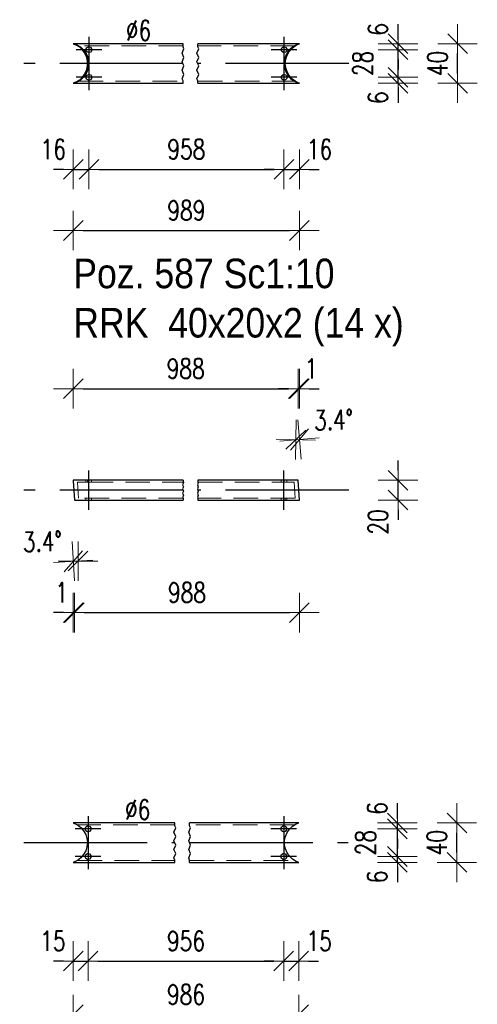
# Model space of a CAD drawing. Header units: millimetres. Extents: x -848 to 5, y 10127 to 10797.
# Tile 21 of 39: x -563 to -517, y 10525 to 10624. Entities that reach past the tile are written whole.
import ezdxf

# ---------------------------------------------------------------- set-up
doc = ezdxf.new("R2010")
doc.units = ezdxf.units.MM
doc.header["$LTSCALE"] = 10
doc.linetypes.add('HIDDEN', pattern=[0.375, 0.25, -0.125])
doc.linetypes.add('MITTE', pattern=[2, 1.25, -0.25, 0.25, -0.25])
doc.layers.get('Defpoints').update_dxf_attribs({"color": 1})
for name, color, linetype, lineweight in [('PS_DIM', 4, 'Continuous', 13), ('PS_Hidden', 2, 'HIDDEN', 9), ('PS_Shape', 161, 'Continuous', 30), ('PS_SOLID', 7, 'Continuous', 30), ('PS_TEXT', 3, 'Continuous', 18)]:
    doc.layers.add(name, color=color, linetype=linetype, lineweight=lineweight)
doc.layers.add('PS_Mid', color=5, linetype='MITTE')
doc.styles.add('gil', font='txt', dxfattribs={"width": 0.9})
doc.styles.add('simplex', font='simplex.shx', dxfattribs={"width": 0.75})
doc.dimstyles.new('1_10_PRZ_DS1-LS10', dxfattribs={"dimtxt": 2, "dimasz": 1, "dimexe": 2, "dimexo": 5, "dimgap": 1, "dimtad": 1, "dimdec": 0, "dimlfac": 10, "dimtxsty": 'simplex', "dimblk": 'dimznak', "dimcen": 2, "dimse1": 1, "dimse2": 1, "dimclrt": 3, "dimadec": 1, "dimazin": 0, "dimtfac": 1, "dimtdec": 0, "dimtix": 1, "dimtmove": 2, "dimatfit": 3, "dimldrblk": 'dim-grot', "dimfxl": 1, "dimarcsym": 0})

# ---------------------------------------------------------------- blocks, each defined once
blk = doc.blocks.new('dimznak')
at = {"color": 0}
for points in [[(0, 2), (0, -2)], [(-2, 0), (2, 0)]]:
    blk.add_lwpolyline(points, dxfattribs=at)
at = {"color": 2}
blk.add_lwpolyline([(1, 1), (-1, -1)], dxfattribs=at)
blk = doc.blocks.new('*D235')
at = {"layer": 'Defpoints', "color": 0, "transparency": 16777216}
for p in [(-557.678, 10618.043), (-556.095, 10618.643), (-556.095, 10609.319)]:
    blk.add_point(p, dxfattribs=at)
at = {"layer": 'PS_DIM', "color": 0, "lineweight": -2, "transparency": 16777216}
for p, q in [((-558.678, 10609.319), (-559.678, 10609.319)), ((-557.678, 10609.319), (-556.095, 10609.319)), ((-555.095, 10609.319), (-554.095, 10609.319))]:
    blk.add_line(p, q, dxfattribs=at)
blk.add_blockref('dimznak', (-557.678, 10609.319), dxfattribs=at)
at = {"layer": 'PS_DIM', "color": 0, "lineweight": -2, "transparency": 16777216, "rotation": 180}
blk.add_blockref('dimznak', (-556.095, 10609.319), dxfattribs=at)
at = {"layer": 'PS_DIM', "color": 3, "transparency": 16777216, "insert": (-559.714, 10611.359), "char_height": 2, "attachment_point": 5, "style": 'simplex'}
blk.add_mtext('16', dxfattribs=at)
blk = doc.blocks.new('dim-grot')
blk.add_hatch(color=256).paths.add_polyline_path([(0, 0), (-2, 0.5), (-2, -0.5)])
blk.add_lwpolyline([(0, 0), (-2, 0.5), (-2, -0.5), (0, 0)])
blk = doc.blocks.new('*D237')
at = {"layer": 'Defpoints', "color": 0, "transparency": 16777216}
for p in [(-536.311, 10618.643), (-534.743, 10618.043), (-534.743, 10609.319)]:
    blk.add_point(p, dxfattribs=at)
at = {"layer": 'PS_DIM', "color": 0, "lineweight": -2, "transparency": 16777216}
for p, q in [((-537.311, 10609.319), (-538.311, 10609.319)), ((-536.311, 10609.319), (-534.743, 10609.319)), ((-533.743, 10609.319), (-532.743, 10609.319))]:
    blk.add_line(p, q, dxfattribs=at)
blk.add_blockref('dimznak', (-536.311, 10609.319), dxfattribs=at)
at = {"layer": 'PS_DIM', "color": 0, "lineweight": -2, "transparency": 16777216, "rotation": 180}
blk.add_blockref('dimznak', (-534.743, 10609.319), dxfattribs=at)
at = {"layer": 'PS_DIM', "color": 3, "transparency": 16777216, "insert": (-532.707, 10611.359), "char_height": 2, "attachment_point": 5, "style": 'simplex'}
blk.add_mtext('16', dxfattribs=at)
blk = doc.blocks.new('*D239')
at = {"layer": 'Defpoints', "color": 0, "transparency": 16777216}
for p in [(-536.311, 10618.643), (-534.743, 10618.043), (-524.743, 10618.643)]:
    blk.add_point(p, dxfattribs=at)
at = {"layer": 'PS_DIM', "color": 0, "lineweight": -2, "transparency": 16777216}
for p, q in [((-524.743, 10619.643), (-524.743, 10620.643)), ((-524.743, 10618.043), (-524.743, 10618.643)), ((-524.743, 10617.043), (-524.743, 10616.043))]:
    blk.add_line(p, q, dxfattribs=at)
for p, rotation in [((-524.743, 10618.643), 270), ((-524.743, 10618.043), 90)]:
    blk.add_blockref('dimznak', p, dxfattribs=dict(at, rotation=rotation))
at = {"layer": 'PS_DIM', "color": 3, "transparency": 16777216, "insert": (-526.783, 10616.579), "char_height": 2, "attachment_point": 5, "rotation": 90, "style": 'simplex'}
blk.add_mtext('6', dxfattribs=at)
blk = doc.blocks.new('*D240')
at = {"layer": 'Defpoints', "color": 0, "transparency": 16777216}
for p in [(-536.311, 10621.443), (-524.743, 10621.443), (-536.311, 10618.643)]:
    blk.add_point(p, dxfattribs=at)
at = {"layer": 'PS_DIM', "color": 0, "lineweight": -2, "transparency": 16777216}
for p, q in [((-524.743, 10622.443), (-524.743, 10623.443)), ((-524.743, 10618.643), (-524.743, 10621.443)), ((-524.743, 10617.643), (-524.743, 10616.643))]:
    blk.add_line(p, q, dxfattribs=at)
for p, rotation in [((-524.743, 10621.443), 270), ((-524.743, 10618.643), 90)]:
    blk.add_blockref('dimznak', p, dxfattribs=dict(at, rotation=rotation))
at = {"layer": 'PS_DIM', "color": 3, "transparency": 16777216, "insert": (-528.322, 10620.043), "char_height": 2, "attachment_point": 5, "rotation": 90, "style": 'simplex'}
blk.add_mtext('28', dxfattribs=at)
blk = doc.blocks.new('*D241')
at = {"layer": 'Defpoints', "color": 0, "transparency": 16777216}
for p in [(-534.743, 10622.043), (-524.743, 10622.043), (-536.311, 10621.443)]:
    blk.add_point(p, dxfattribs=at)
at = {"layer": 'PS_DIM', "color": 0, "lineweight": -2, "transparency": 16777216}
for p, q in [((-524.743, 10623.043), (-524.743, 10624.043)), ((-524.743, 10621.443), (-524.743, 10622.043)), ((-524.743, 10620.443), (-524.743, 10619.443))]:
    blk.add_line(p, q, dxfattribs=at)
for p, rotation in [((-524.743, 10622.043), 270), ((-524.743, 10621.443), 90)]:
    blk.add_blockref('dimznak', p, dxfattribs=dict(at, rotation=rotation))
at = {"layer": 'PS_DIM', "color": 3, "transparency": 16777216, "insert": (-526.783, 10623.508), "char_height": 2, "attachment_point": 5, "rotation": 90, "style": 'simplex'}
blk.add_mtext('6', dxfattribs=at)
blk = doc.blocks.new('*D243')
at = {"layer": 'Defpoints', "color": 0, "transparency": 16777216}
for p in [(-534.743, 10577.805), (-524.743, 10577.805), (-534.743, 10575.805)]:
    blk.add_point(p, dxfattribs=at)
at = {"layer": 'PS_DIM', "color": 0, "lineweight": -2, "transparency": 16777216}
for p, q in [((-524.743, 10578.805), (-524.743, 10579.805)), ((-524.743, 10575.805), (-524.743, 10577.805)), ((-524.743, 10574.805), (-524.743, 10573.805))]:
    blk.add_line(p, q, dxfattribs=at)
for p, rotation in [((-524.743, 10577.805), 270), ((-524.743, 10575.805), 90)]:
    blk.add_blockref('dimznak', p, dxfattribs=dict(at, rotation=rotation))
at = {"layer": 'PS_DIM', "color": 3, "transparency": 16777216, "insert": (-526.783, 10573.591), "char_height": 2, "attachment_point": 5, "rotation": 90, "style": 'simplex'}
blk.add_mtext('20', dxfattribs=at)
blk = doc.blocks.new('*D244')
at = {"layer": 'Defpoints', "color": 0, "transparency": 16777216}
for p in [(-557.678, 10539.085), (-556.176, 10539.685), (-556.176, 10529.085)]:
    blk.add_point(p, dxfattribs=at)
at = {"layer": 'PS_DIM', "color": 0, "lineweight": -2, "transparency": 16777216}
for p, q in [((-558.678, 10529.085), (-559.678, 10529.085)), ((-557.678, 10529.085), (-556.176, 10529.085)), ((-555.176, 10529.085), (-554.176, 10529.085))]:
    blk.add_line(p, q, dxfattribs=at)
blk.add_blockref('dimznak', (-557.678, 10529.085), dxfattribs=at)
at = {"layer": 'PS_DIM', "color": 0, "lineweight": -2, "transparency": 16777216, "rotation": 180}
blk.add_blockref('dimznak', (-556.176, 10529.085), dxfattribs=at)
at = {"layer": 'PS_DIM', "color": 3, "transparency": 16777216, "insert": (-559.75, 10531.125), "char_height": 2, "attachment_point": 5, "style": 'simplex'}
blk.add_mtext('15', dxfattribs=at)
blk = doc.blocks.new('*D246')
at = {"layer": 'Defpoints', "color": 0, "transparency": 16777216}
for p in [(-536.328, 10539.685), (-534.811, 10539.085), (-534.811, 10529.085)]:
    blk.add_point(p, dxfattribs=at)
at = {"layer": 'PS_DIM', "color": 0, "lineweight": -2, "transparency": 16777216}
for p, q in [((-537.328, 10529.085), (-538.328, 10529.085)), ((-536.328, 10529.085), (-534.811, 10529.085)), ((-533.811, 10529.085), (-532.811, 10529.085))]:
    blk.add_line(p, q, dxfattribs=at)
blk.add_blockref('dimznak', (-536.328, 10529.085), dxfattribs=at)
at = {"layer": 'PS_DIM', "color": 0, "lineweight": -2, "transparency": 16777216, "rotation": 180}
blk.add_blockref('dimznak', (-534.811, 10529.085), dxfattribs=at)
at = {"layer": 'PS_DIM', "color": 3, "transparency": 16777216, "insert": (-532.74, 10531.125), "char_height": 2, "attachment_point": 5, "style": 'simplex'}
blk.add_mtext('15', dxfattribs=at)
blk = doc.blocks.new('*D248')
at = {"layer": 'Defpoints', "color": 0, "transparency": 16777216}
for p in [(-536.328, 10539.685), (-534.811, 10539.085), (-524.811, 10539.685)]:
    blk.add_point(p, dxfattribs=at)
at = {"layer": 'PS_DIM', "color": 0, "lineweight": -2, "transparency": 16777216}
for p, q in [((-524.811, 10540.685), (-524.811, 10541.685)), ((-524.811, 10539.085), (-524.811, 10539.685)), ((-524.811, 10538.085), (-524.811, 10537.085))]:
    blk.add_line(p, q, dxfattribs=at)
for p, rotation in [((-524.811, 10539.685), 270), ((-524.811, 10539.085), 90)]:
    blk.add_blockref('dimznak', p, dxfattribs=dict(at, rotation=rotation))
at = {"layer": 'PS_DIM', "color": 3, "transparency": 16777216, "insert": (-526.851, 10537.621), "char_height": 2, "attachment_point": 5, "rotation": 90, "style": 'simplex'}
blk.add_mtext('6', dxfattribs=at)
blk = doc.blocks.new('*D249')
at = {"layer": 'Defpoints', "color": 0, "transparency": 16777216}
for p in [(-536.328, 10542.485), (-524.811, 10542.485), (-536.328, 10539.685)]:
    blk.add_point(p, dxfattribs=at)
at = {"layer": 'PS_DIM', "color": 0, "lineweight": -2, "transparency": 16777216}
for p, q in [((-524.811, 10543.485), (-524.811, 10544.485)), ((-524.811, 10539.685), (-524.811, 10542.485)), ((-524.811, 10538.685), (-524.811, 10537.685))]:
    blk.add_line(p, q, dxfattribs=at)
for p, rotation in [((-524.811, 10542.485), 270), ((-524.811, 10539.685), 90)]:
    blk.add_blockref('dimznak', p, dxfattribs=dict(at, rotation=rotation))
at = {"layer": 'PS_DIM', "color": 3, "transparency": 16777216, "insert": (-528.043, 10541.085), "char_height": 2, "attachment_point": 5, "rotation": 90, "style": 'simplex'}
blk.add_mtext('28', dxfattribs=at)
blk = doc.blocks.new('*D250')
at = {"layer": 'Defpoints', "color": 0, "transparency": 16777216}
for p in [(-534.811, 10543.085), (-524.811, 10543.085), (-536.328, 10542.485)]:
    blk.add_point(p, dxfattribs=at)
at = {"layer": 'PS_DIM', "color": 0, "lineweight": -2, "transparency": 16777216}
for p, q in [((-524.811, 10544.085), (-524.811, 10545.085)), ((-524.811, 10542.485), (-524.811, 10543.085)), ((-524.811, 10541.485), (-524.811, 10540.485))]:
    blk.add_line(p, q, dxfattribs=at)
for p, rotation in [((-524.811, 10543.085), 270), ((-524.811, 10542.485), 90)]:
    blk.add_blockref('dimznak', p, dxfattribs=dict(at, rotation=rotation))
at = {"layer": 'PS_DIM', "color": 3, "transparency": 16777216, "insert": (-526.851, 10544.55), "char_height": 2, "attachment_point": 5, "rotation": 90, "style": 'simplex'}
blk.add_mtext('6', dxfattribs=at)
blk = doc.blocks.new('*D519')
at = {"layer": 'Defpoints', "color": 0, "transparency": 16777216}
for p in [(-557.678, 10577.805), (-557.562, 10575.805), (-557.562, 10564.397)]:
    blk.add_point(p, dxfattribs=at)
at = {"layer": 'PS_DIM', "color": 0, "lineweight": -2, "transparency": 16777216}
for p, q in [((-558.678, 10564.397), (-559.678, 10564.397)), ((-557.678, 10564.397), (-557.562, 10564.397)), ((-556.562, 10564.397), (-555.562, 10564.397))]:
    blk.add_line(p, q, dxfattribs=at)
blk.add_blockref('dimznak', (-557.678, 10564.397), dxfattribs=at)
at = {"layer": 'PS_DIM', "color": 0, "lineweight": -2, "transparency": 16777216, "rotation": 180}
blk.add_blockref('dimznak', (-557.562, 10564.397), dxfattribs=at)
at = {"layer": 'PS_DIM', "color": 3, "transparency": 16777216, "insert": (-558.857, 10566.437), "char_height": 2, "attachment_point": 5, "style": 'simplex'}
blk.add_mtext('1', dxfattribs=at)
blk = doc.blocks.new('*D522')
at = {"layer": 'Defpoints', "color": 0, "transparency": 16777216}
for p in [(-534.743, 10587.091), (-534.862, 10577.805), (-534.743, 10575.805)]:
    blk.add_point(p, dxfattribs=at)
at = {"layer": 'PS_DIM', "color": 0, "lineweight": -2, "transparency": 16777216}
for p, q in [((-535.862, 10587.091), (-536.862, 10587.091)), ((-534.862, 10587.091), (-534.743, 10587.091)), ((-533.743, 10587.091), (-532.743, 10587.091))]:
    blk.add_line(p, q, dxfattribs=at)
blk.add_blockref('dimznak', (-534.862, 10587.091), dxfattribs=at)
at = {"layer": 'PS_DIM', "color": 0, "lineweight": -2, "transparency": 16777216, "rotation": 180}
blk.add_blockref('dimznak', (-534.743, 10587.091), dxfattribs=at)
at = {"layer": 'PS_DIM', "color": 3, "transparency": 16777216, "insert": (-533.564, 10589.131), "char_height": 2, "attachment_point": 5, "style": 'simplex'}
blk.add_mtext('1', dxfattribs=at)
blk = doc.blocks.new('*X703')
at = {"color": 1}
for p, q in [((-546.545, 10621.746), (-546.545, 10622.043)), ((-546.453, 10621.529), (-546.545, 10621.746)), ((-545.045, 10621.746), (-545.045, 10622.043)), ((-544.953, 10621.529), (-545.045, 10621.746)), ((-546.636, 10621.096), (-546.453, 10621.529)), ((-546.453, 10620.662), (-546.636, 10621.096)), ((-546.636, 10620.229), (-546.453, 10620.662)), ((-545.136, 10621.096), (-544.953, 10621.529)), ((-544.953, 10620.662), (-545.136, 10621.096)), ((-545.136, 10620.229), (-544.953, 10620.662)), ((-546.453, 10619.796), (-546.636, 10620.229)), ((-546.636, 10619.362), (-546.453, 10619.796)), ((-544.953, 10619.796), (-545.136, 10620.229)), ((-545.136, 10619.362), (-544.953, 10619.796)), ((-546.453, 10618.929), (-546.636, 10619.362)), ((-546.636, 10618.495), (-546.453, 10618.929)), ((-544.953, 10618.929), (-545.136, 10619.362)), ((-545.136, 10618.495), (-544.953, 10618.929)), ((-546.545, 10618.279), (-546.636, 10618.495)), ((-546.545, 10618.043), (-546.545, 10618.279)), ((-545.045, 10618.279), (-545.136, 10618.495)), ((-545.045, 10618.043), (-545.045, 10618.279))]:
    blk.add_line(p, q, dxfattribs=at)
at = {"layer": 'PS_Hidden', "color": 2, "linetype": 'HIDDEN'}
for p, q in [((-546.545, 10621.843), (-557.146, 10621.843)), ((-535.185, 10621.843), (-545.045, 10621.843)), ((-535.634, 10621.58), (-535.294, 10621.842)), ((-535.622, 10621.58), (-535.282, 10621.842)), ((-535.527, 10621.58), (-535.187, 10621.842)), ((-535.294, 10621.842), (-534.908, 10622.031)), ((-535.282, 10621.842), (-535.28, 10621.843)), ((-535.187, 10621.842), (-535.185, 10621.843)), ((-534.908, 10622.031), (-534.862, 10622.043)), ((-536.251, 10620.47), (-536.122, 10620.879)), ((-536.239, 10620.47), (-536.11, 10620.879)), ((-536.144, 10620.47), (-536.015, 10620.879)), ((-536.122, 10620.879), (-535.914, 10621.254)), ((-536.11, 10620.879), (-535.902, 10621.254)), ((-536.015, 10620.879), (-535.807, 10621.254)), ((-535.914, 10621.254), (-535.839, 10621.341)), ((-535.902, 10621.254), (-535.622, 10621.58)), ((-535.839, 10621.341), (-535.634, 10621.58)), ((-535.807, 10621.254), (-535.733, 10621.341)), ((-535.733, 10621.341), (-535.527, 10621.58)), ((-536.294, 10620.043), (-536.251, 10620.47)), ((-536.251, 10619.616), (-536.294, 10620.043)), ((-536.282, 10620.043), (-536.239, 10620.47)), ((-536.239, 10619.616), (-536.282, 10620.043)), ((-536.187, 10620.043), (-536.144, 10620.47)), ((-536.144, 10619.616), (-536.187, 10620.043)), ((-536.122, 10619.207), (-536.251, 10619.616)), ((-536.11, 10619.207), (-536.239, 10619.616)), ((-536.015, 10619.207), (-536.144, 10619.616)), ((-535.914, 10618.832), (-536.122, 10619.207)), ((-535.902, 10618.832), (-536.11, 10619.207)), ((-535.807, 10618.832), (-536.015, 10619.207)), ((-535.663, 10618.541), (-535.914, 10618.832)), ((-535.622, 10618.507), (-535.902, 10618.832)), ((-535.556, 10618.541), (-535.807, 10618.832)), ((-557.146, 10618.243), (-546.545, 10618.243)), ((-545.045, 10618.243), (-535.185, 10618.243)), ((-535.634, 10618.507), (-535.663, 10618.541)), ((-535.294, 10618.244), (-535.634, 10618.507)), ((-535.282, 10618.244), (-535.622, 10618.507)), ((-535.527, 10618.507), (-535.556, 10618.541)), ((-535.187, 10618.244), (-535.527, 10618.507)), ((-534.908, 10618.055), (-535.294, 10618.244)), ((-535.28, 10618.243), (-535.282, 10618.244)), ((-535.185, 10618.243), (-535.187, 10618.244)), ((-534.862, 10618.043), (-534.908, 10618.055))]:
    blk.add_line(p, q, dxfattribs=at)
at = {"layer": 'PS_Mid', "color": 5, "linetype": 'MITTE'}
for p, q in [((-556.095, 10622.743), (-556.095, 10620.143)), ((-556.095, 10622.743), (-556.095, 10620.143)), ((-536.311, 10622.743), (-536.311, 10620.143)), ((-536.311, 10622.743), (-536.311, 10620.143)), ((-554.795, 10621.443), (-557.395, 10621.443)), ((-554.795, 10621.443), (-557.395, 10621.443)), ((-535.011, 10621.443), (-537.611, 10621.443)), ((-535.011, 10621.443), (-537.611, 10621.443)), ((-546.545, 10620.043), (-562.678, 10620.043)), ((-556.095, 10619.943), (-556.095, 10617.343)), ((-556.095, 10619.943), (-556.095, 10617.343)), ((-529.743, 10620.043), (-545.045, 10620.043)), ((-536.311, 10619.943), (-536.311, 10617.343)), ((-536.311, 10619.943), (-536.311, 10617.343)), ((-554.795, 10618.643), (-557.395, 10618.643)), ((-554.795, 10618.643), (-557.395, 10618.643)), ((-535.011, 10618.643), (-537.611, 10618.643)), ((-535.011, 10618.643), (-537.611, 10618.643))]:
    blk.add_line(p, q, dxfattribs=at)
at = {"layer": 'PS_SOLID', "color": 7, "linetype": 'Continuous'}
for p, q in [((-557.562, 10622.043), (-557.678, 10622.043)), ((-557.678, 10622.043), (-557.678, 10622.042)), ((-557.678, 10622.042), (-557.419, 10621.947)), ((-556.147, 10622.043), (-557.562, 10622.043)), ((-557.562, 10622.043), (-557.3, 10621.947)), ((-557.419, 10621.947), (-557.054, 10621.72)), ((-557.3, 10621.947), (-556.935, 10621.72)), ((-557.042, 10621.72), (-557.241, 10621.843)), ((-557.241, 10621.843), (-557.146, 10621.843)), ((-557.146, 10621.843), (-556.947, 10621.72)), ((-557.054, 10621.72), (-556.743, 10621.424)), ((-556.731, 10621.424), (-557.042, 10621.72)), ((-556.947, 10621.72), (-556.636, 10621.424)), ((-556.935, 10621.72), (-556.624, 10621.424)), ((-556.325, 10621.636), (-556.147, 10621.739)), ((-546.545, 10622.043), (-556.147, 10622.043)), ((-556.147, 10621.739), (-555.945, 10621.703)), ((-555.945, 10621.703), (-555.813, 10621.546)), ((-536.363, 10622.043), (-545.045, 10622.043)), ((-536.541, 10621.636), (-536.363, 10621.739)), ((-534.743, 10622.043), (-536.363, 10622.043)), ((-536.363, 10621.739), (-536.161, 10621.703)), ((-536.161, 10621.703), (-536.029, 10621.546)), ((-535.515, 10621.58), (-535.175, 10621.842)), ((-535.175, 10621.842), (-534.789, 10622.031)), ((-534.789, 10622.031), (-534.743, 10622.043)), ((-556.743, 10621.424), (-556.497, 10621.072)), ((-556.485, 10621.072), (-556.731, 10621.424)), ((-556.636, 10621.424), (-556.39, 10621.072)), ((-556.624, 10621.424), (-556.378, 10621.072)), ((-556.497, 10621.072), (-556.328, 10620.678)), ((-556.316, 10620.678), (-556.485, 10621.072)), ((-556.395, 10621.443), (-556.325, 10621.636)), ((-556.325, 10621.25), (-556.395, 10621.443)), ((-556.39, 10621.072), (-556.221, 10620.678)), ((-556.378, 10621.072), (-556.209, 10620.678)), ((-556.328, 10620.678), (-556.241, 10620.258)), ((-556.147, 10621.148), (-556.325, 10621.25)), ((-556.229, 10620.258), (-556.316, 10620.678)), ((-556.221, 10620.678), (-556.134, 10620.258)), ((-556.209, 10620.678), (-556.123, 10620.258)), ((-555.945, 10621.183), (-556.147, 10621.148)), ((-555.813, 10621.341), (-555.945, 10621.183)), ((-555.813, 10621.546), (-555.813, 10621.341)), ((-536.611, 10621.443), (-536.541, 10621.636)), ((-536.541, 10621.25), (-536.611, 10621.443)), ((-536.363, 10621.148), (-536.541, 10621.25)), ((-536.161, 10621.183), (-536.363, 10621.148)), ((-536.029, 10621.341), (-536.161, 10621.183)), ((-536.132, 10620.47), (-536.003, 10620.879)), ((-536.029, 10621.546), (-536.029, 10621.341)), ((-536.003, 10620.879), (-535.795, 10621.254)), ((-535.795, 10621.254), (-535.515, 10621.58)), ((-556.241, 10619.829), (-556.328, 10619.409)), ((-556.316, 10619.409), (-556.229, 10619.829)), ((-556.241, 10620.258), (-556.241, 10619.829)), ((-556.229, 10619.829), (-556.229, 10620.258)), ((-556.134, 10619.829), (-556.221, 10619.409)), ((-556.147, 10619.71), (-556.209, 10619.409)), ((-556.123, 10619.829), (-556.147, 10619.71)), ((-556.134, 10620.258), (-556.134, 10619.829)), ((-556.123, 10620.258), (-556.123, 10619.829)), ((-536.176, 10620.043), (-536.132, 10620.47)), ((-536.132, 10619.616), (-536.176, 10620.043)), ((-556.743, 10618.662), (-557.054, 10618.367)), ((-557.042, 10618.367), (-556.731, 10618.662)), ((-556.636, 10618.662), (-556.947, 10618.367)), ((-556.624, 10618.662), (-556.935, 10618.367)), ((-556.497, 10619.014), (-556.743, 10618.662)), ((-556.731, 10618.662), (-556.485, 10619.014)), ((-556.39, 10619.014), (-556.636, 10618.662)), ((-556.378, 10619.014), (-556.624, 10618.662)), ((-556.328, 10619.409), (-556.497, 10619.014)), ((-556.485, 10619.014), (-556.316, 10619.409)), ((-556.395, 10618.643), (-556.325, 10618.836)), ((-556.221, 10619.409), (-556.39, 10619.014)), ((-556.209, 10619.409), (-556.378, 10619.014)), ((-556.325, 10618.836), (-556.147, 10618.939)), ((-556.147, 10618.939), (-555.945, 10618.903)), ((-555.945, 10618.903), (-555.813, 10618.746)), ((-555.813, 10618.746), (-555.813, 10618.541)), ((-536.611, 10618.643), (-536.541, 10618.836)), ((-536.541, 10618.836), (-536.363, 10618.939)), ((-536.363, 10618.939), (-536.161, 10618.903)), ((-536.161, 10618.903), (-536.029, 10618.746)), ((-536.003, 10619.207), (-536.132, 10619.616)), ((-536.029, 10618.746), (-536.029, 10618.541)), ((-535.795, 10618.832), (-536.003, 10619.207)), ((-535.515, 10618.507), (-535.795, 10618.832)), ((-557.419, 10618.14), (-557.678, 10618.044)), ((-557.678, 10618.044), (-557.678, 10618.043)), ((-557.678, 10618.043), (-557.562, 10618.043)), ((-557.3, 10618.14), (-557.562, 10618.043)), ((-557.562, 10618.043), (-546.545, 10618.043)), ((-557.054, 10618.367), (-557.419, 10618.14)), ((-556.935, 10618.367), (-557.3, 10618.14)), ((-557.241, 10618.243), (-557.042, 10618.367)), ((-557.146, 10618.243), (-557.241, 10618.243)), ((-556.947, 10618.367), (-557.146, 10618.243)), ((-556.325, 10618.45), (-556.395, 10618.643)), ((-556.147, 10618.348), (-556.325, 10618.45)), ((-555.945, 10618.383), (-556.147, 10618.348)), ((-555.813, 10618.541), (-555.945, 10618.383)), ((-545.045, 10618.043), (-534.743, 10618.043)), ((-536.541, 10618.45), (-536.611, 10618.643)), ((-536.363, 10618.348), (-536.541, 10618.45)), ((-536.161, 10618.383), (-536.363, 10618.348)), ((-536.029, 10618.541), (-536.161, 10618.383)), ((-535.175, 10618.244), (-535.515, 10618.507)), ((-534.789, 10618.055), (-535.175, 10618.244)), ((-534.743, 10618.043), (-534.789, 10618.055))]:
    blk.add_line(p, q, dxfattribs=at)
blk = doc.blocks.new('*X704')
at = {"color": 3, "style": 'gil', "width": 0.9}
for s, p in [('Poz. 587 Sc1:10', (-557.678, 10597.272)), ('RRK  40x20x2 (14 x)', (-557.678, 10592.272))]:
    blk.add_text(s, height=3, dxfattribs=at).set_placement(p)
blk = doc.blocks.new('*X705')
at = {"color": 1}
for p, q in [((-546.545, 10577.805), (-546.545, 10577.688)), ((-545.045, 10577.805), (-545.045, 10577.688)), ((-546.499, 10577.579), (-546.591, 10577.363)), ((-546.591, 10577.363), (-546.499, 10577.146)), ((-546.499, 10577.146), (-546.591, 10576.929)), ((-546.591, 10576.929), (-546.499, 10576.712)), ((-546.545, 10577.688), (-546.499, 10577.579)), ((-544.999, 10577.579), (-545.091, 10577.363)), ((-545.091, 10577.363), (-544.999, 10577.146)), ((-544.999, 10577.146), (-545.091, 10576.929)), ((-545.091, 10576.929), (-544.999, 10576.712)), ((-545.045, 10577.688), (-544.999, 10577.579)), ((-546.499, 10576.712), (-546.591, 10576.496)), ((-546.591, 10576.496), (-546.499, 10576.279)), ((-546.499, 10576.279), (-546.591, 10576.062)), ((-546.591, 10576.062), (-546.545, 10575.954)), ((-546.545, 10575.954), (-546.545, 10575.805)), ((-544.999, 10576.712), (-545.091, 10576.496)), ((-545.091, 10576.496), (-544.999, 10576.279)), ((-544.999, 10576.279), (-545.091, 10576.062)), ((-545.091, 10576.062), (-545.045, 10575.954)), ((-545.045, 10575.954), (-545.045, 10575.805))]:
    blk.add_line(p, q, dxfattribs=at)
at = {"layer": 'PS_Hidden', "color": 2, "linetype": 'HIDDEN'}
for p, q in [((-556.395, 10577.805), (-556.395, 10577.605)), ((-556.229, 10577.605), (-556.241, 10577.805)), ((-555.813, 10577.605), (-555.813, 10577.805)), ((-536.611, 10577.805), (-536.611, 10577.605)), ((-536.294, 10577.805), (-536.282, 10577.605)), ((-536.029, 10577.605), (-536.029, 10577.805)), ((-557.146, 10576.005), (-557.241, 10577.605)), ((-557.241, 10577.605), (-556.147, 10577.605)), ((-556.147, 10577.605), (-546.545, 10577.605)), ((-545.045, 10577.605), (-536.363, 10577.605)), ((-536.363, 10577.605), (-535.28, 10577.605)), ((-535.28, 10577.605), (-535.185, 10576.005)), ((-546.545, 10576.005), (-557.146, 10576.005)), ((-556.395, 10576.005), (-556.395, 10575.805)), ((-556.123, 10575.805), (-556.134, 10576.005)), ((-555.813, 10575.805), (-555.813, 10576.005)), ((-535.185, 10576.005), (-545.045, 10576.005)), ((-536.611, 10576.005), (-536.611, 10575.805)), ((-536.187, 10576.005), (-536.176, 10575.805)), ((-536.029, 10575.805), (-536.029, 10576.005))]:
    blk.add_line(p, q, dxfattribs=at)
at = {"layer": 'PS_Mid', "color": 5, "linetype": 'MITTE'}
for p, q in [((-556.095, 10576.605), (-556.095, 10578.805)), ((-556.095, 10576.605), (-556.095, 10578.805)), ((-536.311, 10576.605), (-536.311, 10578.805)), ((-536.311, 10576.605), (-536.311, 10578.805)), ((-546.545, 10576.805), (-562.678, 10576.805)), ((-556.095, 10574.805), (-556.095, 10577.005)), ((-556.095, 10574.805), (-556.095, 10577.005)), ((-529.743, 10576.805), (-545.045, 10576.805)), ((-536.311, 10574.805), (-536.311, 10577.005)), ((-536.311, 10574.805), (-536.311, 10577.005))]:
    blk.add_line(p, q, dxfattribs=at)
at = {"layer": 'PS_SOLID', "color": 7, "linetype": 'Continuous'}
for p, q in [((-546.545, 10577.805), (-557.678, 10577.805)), ((-557.678, 10577.805), (-557.678, 10577.768)), ((-557.678, 10577.768), (-557.562, 10575.805)), ((-534.862, 10577.805), (-545.045, 10577.805)), ((-534.743, 10575.805), (-534.862, 10577.805)), ((-557.562, 10575.805), (-556.147, 10575.805)), ((-556.147, 10575.805), (-546.545, 10575.805)), ((-545.045, 10575.805), (-536.363, 10575.805)), ((-536.363, 10575.805), (-534.743, 10575.805))]:
    blk.add_line(p, q, dxfattribs=at)
blk = doc.blocks.new('*X706')
at = {"color": 1}
for p, q in [((-547.378, 10542.788), (-547.378, 10543.085)), ((-545.878, 10542.788), (-545.878, 10543.085)), ((-547.47, 10542.138), (-547.287, 10542.572)), ((-547.287, 10541.705), (-547.47, 10542.138)), ((-547.287, 10542.572), (-547.378, 10542.788)), ((-545.97, 10542.138), (-545.787, 10542.572)), ((-545.787, 10541.705), (-545.97, 10542.138)), ((-545.787, 10542.572), (-545.878, 10542.788)), ((-547.47, 10541.271), (-547.287, 10541.705)), ((-547.287, 10540.838), (-547.47, 10541.271)), ((-547.47, 10540.404), (-547.287, 10540.838)), ((-545.97, 10541.271), (-545.787, 10541.705)), ((-545.787, 10540.838), (-545.97, 10541.271)), ((-545.97, 10540.404), (-545.787, 10540.838)), ((-547.287, 10539.971), (-547.47, 10540.404)), ((-547.47, 10539.537), (-547.287, 10539.971)), ((-545.787, 10539.971), (-545.97, 10540.404)), ((-545.97, 10539.537), (-545.787, 10539.971)), ((-547.378, 10539.321), (-547.47, 10539.537)), ((-547.378, 10539.085), (-547.378, 10539.321)), ((-545.878, 10539.321), (-545.97, 10539.537)), ((-545.878, 10539.085), (-545.878, 10539.321))]:
    blk.add_line(p, q, dxfattribs=at)
at = {"layer": 'PS_Hidden', "color": 2, "linetype": 'HIDDEN'}
for p, q in [((-547.378, 10542.885), (-557.249, 10542.885)), ((-535.236, 10542.885), (-545.878, 10542.885)), ((-557.249, 10539.285), (-547.378, 10539.285)), ((-545.878, 10539.285), (-535.236, 10539.285))]:
    blk.add_line(p, q, dxfattribs=at)
at = {"layer": 'PS_Mid', "color": 5, "linetype": 'MITTE'}
for p, q in [((-556.176, 10543.785), (-556.176, 10541.185)), ((-556.176, 10543.785), (-556.176, 10541.185)), ((-536.328, 10543.785), (-536.328, 10541.185)), ((-536.328, 10543.785), (-536.328, 10541.185)), ((-554.876, 10542.485), (-557.476, 10542.485)), ((-554.876, 10542.485), (-557.476, 10542.485)), ((-535.028, 10542.485), (-537.628, 10542.485)), ((-535.028, 10542.485), (-537.628, 10542.485)), ((-562.678, 10541.085), (-547.378, 10541.085)), ((-556.176, 10540.985), (-556.176, 10538.385)), ((-556.176, 10540.985), (-556.176, 10538.385)), ((-545.878, 10541.085), (-529.811, 10541.085)), ((-536.328, 10540.985), (-536.328, 10538.385)), ((-536.328, 10540.985), (-536.328, 10538.385)), ((-554.876, 10539.685), (-557.476, 10539.685)), ((-554.876, 10539.685), (-557.476, 10539.685)), ((-535.028, 10539.685), (-537.628, 10539.685)), ((-535.028, 10539.685), (-537.628, 10539.685))]:
    blk.add_line(p, q, dxfattribs=at)
at = {"layer": 'PS_SOLID', "color": 7, "linetype": 'Continuous'}
for p, q in [((-556.228, 10543.085), (-557.678, 10543.085)), ((-557.678, 10543.085), (-557.632, 10543.074)), ((-557.632, 10543.074), (-557.247, 10542.885)), ((-557.247, 10542.885), (-556.908, 10542.622)), ((-547.378, 10543.085), (-556.228, 10543.085)), ((-536.38, 10543.085), (-545.878, 10543.085)), ((-534.811, 10543.085), (-536.38, 10543.085)), ((-535.434, 10542.762), (-535.07, 10542.989)), ((-535.07, 10542.989), (-534.811, 10543.085)), ((-534.811, 10543.085), (-534.811, 10543.085)), ((-556.908, 10542.622), (-556.628, 10542.297)), ((-556.628, 10542.297), (-556.42, 10541.922)), ((-556.476, 10542.485), (-556.406, 10542.678)), ((-556.406, 10542.293), (-556.476, 10542.485)), ((-556.42, 10541.922), (-556.292, 10541.512)), ((-556.406, 10542.678), (-556.228, 10542.781)), ((-556.228, 10542.19), (-556.406, 10542.293)), ((-556.228, 10542.781), (-556.026, 10542.745)), ((-556.026, 10542.226), (-556.228, 10542.19)), ((-556.026, 10542.745), (-555.894, 10542.588)), ((-555.894, 10542.383), (-556.026, 10542.226)), ((-555.894, 10542.588), (-555.894, 10542.383)), ((-536.628, 10542.485), (-536.558, 10542.678)), ((-536.558, 10542.293), (-536.628, 10542.485)), ((-536.558, 10542.678), (-536.38, 10542.781)), ((-536.38, 10542.19), (-536.558, 10542.293)), ((-536.38, 10542.781), (-536.178, 10542.745)), ((-536.178, 10542.226), (-536.38, 10542.19)), ((-536.178, 10542.745), (-536.046, 10542.588)), ((-536.046, 10542.383), (-536.178, 10542.226)), ((-536.159, 10541.72), (-535.99, 10542.114)), ((-536.046, 10542.588), (-536.046, 10542.383)), ((-535.99, 10542.114), (-535.745, 10542.466)), ((-535.745, 10542.466), (-535.434, 10542.762)), ((-556.292, 10541.512), (-556.248, 10541.085)), ((-556.248, 10541.085), (-556.292, 10540.659)), ((-536.245, 10541.3), (-536.159, 10541.72)), ((-536.245, 10540.871), (-536.245, 10541.3)), ((-536.159, 10540.451), (-536.245, 10540.871)), ((-556.628, 10539.874), (-556.908, 10539.549)), ((-556.42, 10540.249), (-556.628, 10539.874)), ((-556.476, 10539.685), (-556.406, 10539.878)), ((-556.292, 10540.659), (-556.42, 10540.249)), ((-556.406, 10539.878), (-556.228, 10539.981)), ((-556.228, 10539.981), (-556.026, 10539.945)), ((-556.026, 10539.945), (-555.894, 10539.788)), ((-536.628, 10539.685), (-536.558, 10539.878)), ((-536.558, 10539.878), (-536.38, 10539.981)), ((-536.38, 10539.981), (-536.178, 10539.945)), ((-536.178, 10539.945), (-536.046, 10539.788)), ((-535.99, 10540.057), (-536.159, 10540.451)), ((-535.745, 10539.705), (-535.99, 10540.057)), ((-557.632, 10539.097), (-557.678, 10539.085)), ((-557.678, 10539.085), (-547.378, 10539.085)), ((-557.247, 10539.286), (-557.632, 10539.097)), ((-556.908, 10539.549), (-557.247, 10539.286)), ((-556.406, 10539.493), (-556.476, 10539.685)), ((-556.228, 10539.39), (-556.406, 10539.493)), ((-556.026, 10539.426), (-556.228, 10539.39)), ((-555.894, 10539.583), (-556.026, 10539.426)), ((-555.894, 10539.788), (-555.894, 10539.583)), ((-545.878, 10539.085), (-534.811, 10539.085)), ((-536.558, 10539.493), (-536.628, 10539.685)), ((-536.38, 10539.39), (-536.558, 10539.493)), ((-536.178, 10539.426), (-536.38, 10539.39)), ((-536.046, 10539.583), (-536.178, 10539.426)), ((-536.046, 10539.788), (-536.046, 10539.583)), ((-535.434, 10539.409), (-535.745, 10539.705)), ((-535.07, 10539.182), (-535.434, 10539.409)), ((-534.811, 10539.086), (-535.07, 10539.182)), ((-534.811, 10539.085), (-534.811, 10539.086))]:
    blk.add_line(p, q, dxfattribs=at)

msp = doc.modelspace()

# ---------------------------------------------------------------- block references
at = {"layer": 'PS_DIM'}
for p, rotation in [((-535.106, 10581.922), 178.7188822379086), ((-534.743, 10581.932), 4.680832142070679), ((-557.678, 10569.603), 183.511108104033), ((-557.194, 10569.618), 359.8886060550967)]:
    msp.add_blockref('dimznak', p, dxfattribs=dict(at, rotation=rotation))
at = {"layer": 'PS_Shape', "color": 31}
for name in ['*X703', '*X705', '*X706']:
    msp.add_blockref(name, (0, 0), dxfattribs=at)
at = {"layer": 'PS_TEXT'}
msp.add_blockref('*X704', (0, 0), dxfattribs=at)

# ---------------------------------------------------------------- texts
at = {"layer": 'PS_DIM', "char_height": 2, "attachment_point": 7, "style": 'simplex'}
for insert in [(-552.347, 10622.391), (-552.429, 10543.433)]:
    msp.add_mtext('\\A1;%%c6', dxfattribs=dict(at, insert=insert))
at = {"layer": 'PS_DIM', "color": 3, "char_height": 2, "attachment_point": 5, "rotation": 1.69986, "style": 'simplex'}
for insert in [(-531.28, 10583.929), (-560.809, 10571.606)]:
    msp.add_mtext('3.4%%d', dxfattribs=dict(at, insert=insert))

# ---------------------------------------------------------------- dimensions: what is measured, and where the dimension line sits
at = {"layer": 'PS_DIM'}
for base, p1, p2, text, picture, middle in [((-524.743, 10622.043), (-536.311, 10621.443), (-534.743, 10622.043), '6', '*D241', (-526.783, 10623.508)), ((-524.743, 10621.443), (-536.311, 10618.643), (-536.311, 10621.443), '28', '*D240', (-528.322, 10620.043)), ((-524.743, 10618.643), (-534.743, 10618.043), (-536.311, 10618.643), '6', '*D239', (-526.783, 10616.579)), ((-524.743, 10577.805), (-534.743, 10575.805), (-534.743, 10577.805), '20', '*D243', (-526.783, 10573.591)), ((-524.811, 10543.085), (-536.328, 10542.485), (-534.811, 10543.085), '6', '*D250', (-526.851, 10544.55)), ((-524.811, 10542.485), (-536.328, 10539.685), (-536.328, 10542.485), '28', '*D249', (-528.043, 10541.085)), ((-524.811, 10539.685), (-534.811, 10539.085), (-536.328, 10539.685), '6', '*D248', (-526.851, 10537.621))]:
    dim = msp.add_linear_dim(base=base, p1=p1, p2=p2, angle=90, text=text, dimstyle='1_10_PRZ_DS1-LS10', dxfattribs=at)
    dim.commit()
    dim.dimension.update_dxf_attribs({"geometry": picture, "text_midpoint": middle, "dimtype": 128})
for base, p1, p2, location in [((-518.703, 10622.043), (-534.743, 10618.043), (-534.743, 10622.043), (-520.743, 10620.043)), ((-518.771, 10543.085), (-534.811, 10539.085), (-534.811, 10543.085), (-520.811, 10541.085))]:
    msp.add_linear_dim(base=base, p1=p1, p2=p2, angle=90, location=location, text='40', dimstyle='1_10_PRZ_DS1-LS10', dxfattribs=at).render()
for base, p1, p2, text, picture, middle in [((-556.095, 10609.319), (-557.678, 10618.043), (-556.095, 10618.643), '16', '*D235', (-559.714, 10611.359)), ((-534.743, 10609.319), (-536.311, 10618.643), (-534.743, 10618.043), '16', '*D237', (-532.707, 10611.359)), ((-556.176, 10529.085), (-557.678, 10539.085), (-556.176, 10539.685), '15', '*D244', (-559.75, 10531.125)), ((-534.811, 10529.085), (-536.328, 10539.685), (-534.811, 10539.085), '15', '*D246', (-532.74, 10531.125))]:
    dim = msp.add_linear_dim(base=base, p1=p1, p2=p2, text=text, dimstyle='1_10_PRZ_DS1-LS10', dxfattribs=at)
    dim.commit()
    dim.dimension.update_dxf_attribs({"geometry": picture, "text_midpoint": middle, "dimtype": 128})
for base, p1, p2, location, text in [((-534.743, 10603.119), (-557.678, 10618.043), (-534.743, 10618.043), (-546.211, 10605.159), '989'), ((-536.311, 10609.319), (-556.095, 10618.643), (-536.311, 10618.643), (-546.203, 10611.359), '958'), ((-534.862, 10587.091), (-557.678, 10577.805), (-534.862, 10577.805), (-546.27, 10589.131), '988'), ((-534.743, 10564.397), (-557.562, 10575.805), (-534.743, 10575.805), (-546.152, 10566.437), '988'), ((-534.811, 10523.655), (-557.678, 10539.085), (-534.811, 10539.085), (-546.245, 10525.695), '986'), ((-536.328, 10529.085), (-556.176, 10539.685), (-536.328, 10539.685), (-546.252, 10531.125), '956')]:
    msp.add_linear_dim(base=base, p1=p1, p2=p2, location=location, text=text, dimstyle='1_10_PRZ_DS1-LS10', dxfattribs=at).render()
for base, p1, p2, picture, middle in [((-534.743, 10587.091), (-534.862, 10577.805), (-534.743, 10575.805), '*D522', (-533.564, 10589.131)), ((-557.562, 10564.397), (-557.678, 10577.805), (-557.562, 10575.805), '*D519', (-558.857, 10566.437))]:
    dim = msp.add_linear_dim(base=base, p1=p1, p2=p2, dimstyle='1_10_PRZ_DS1-LS10', dxfattribs=at)
    dim.commit()
    dim.dimension.update_dxf_attribs({"geometry": picture, "text_midpoint": middle, "dimtype": 128})

doc.saveas('drawing.dxf')
